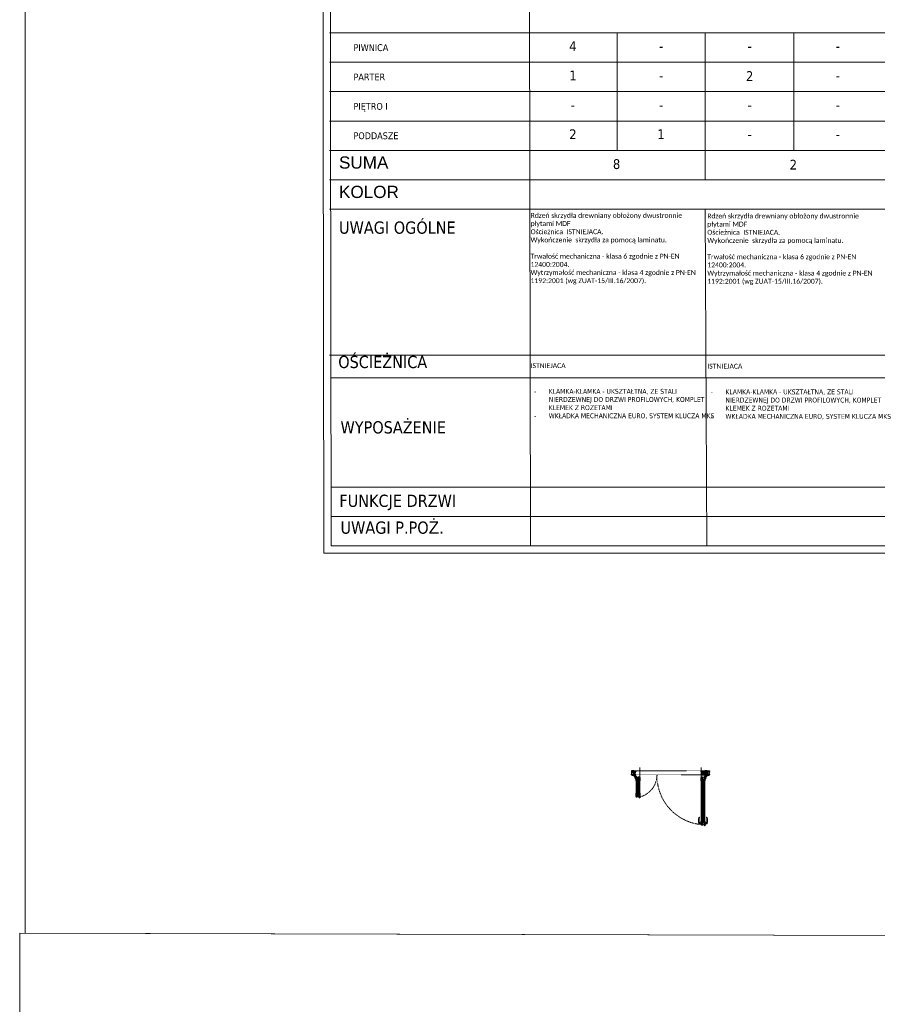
# Model space of a CAD drawing. Header units: millimetres. Extents: x 23192 to 149900, y -396339 to -79279.
# Tile 41 of 136: x 66855 to 68606, y -213391 to -211380. Entities that reach past the tile are written whole.
import ezdxf

# ---------------------------------------------------------------- set-up
doc = ezdxf.new("R2010")
doc.units = ezdxf.units.MM
doc.linetypes.add('DASHDOT', pattern=[25.4, 12.7, -6.35, 0, -6.35])
doc.linetypes.add('DASHED', pattern=[19.05, 12.7, -6.35])
doc.layers.get('0').update_dxf_attribs({"lineweight": 0})
doc.layers.add('!! ASSA ABLOY', color=2, linetype='Continuous')
for name, color, linetype, lineweight in [('0-drzwi-linia', 213, 'Continuous', 5), ('0_LEGENDA', 7, 'Continuous', 13), ('A_wymiarowanie n', 10, 'Continuous', 9), ('D Akcesoria', 35, 'Continuous', 9), ('Drzwi Kreskowanie', 252, 'Continuous', 5), ('Obwiednia', 2, 'Continuous', 30), ('Oś', 1, 'DASHDOT', 9), ('Przekładka', 4, 'Continuous', 18), ('Uszczelki', 1, 'Continuous', 9)]:
    doc.layers.add(name, color=color, linetype=linetype, lineweight=lineweight)
doc.styles.add('ARIAL', font='tahoma.ttf')
doc.styles.get("Standard").update_dxf_attribs({"font": 'arial.ttf', "height": 25})

# ---------------------------------------------------------------- blocks, each defined once
blk = doc.blocks.new('7865_PE78N')
at = {"layer": 'Obwiednia'}
for points in [[(100, 5), (100, 0), (5, 0), (5, 5), (5, 5), (8, 3), (8, 3), (6, 3), (6, 1), (11, 1), (11, 3), (10, 3), (10, 3), (12, 5), (14, 5), (14, 4), (13, 4), (13, 2), (30, 2), (30, 9), (24, 9), (24, 15), (24, 15), (27, 13), (27, 13), (26, 11), (26, 10), (30, 10), (30, 11), (30, 11), (29, 13), (29, 13), (31, 13), (33, 10), (64, 10), (66, 13), (68, 13), (68, 13), (67, 11), (67, 11), (67, 10), (71, 10), (71, 11), (70, 13), (70, 13), (73, 15), (73, 15), (73, 10), (77, 10), (77, 12), (77, 12), (78, 12), (78, 9), (73, 9), (73, 2), (92, 2), (92, 4), (91, 4), (91, 5), (93, 5), (95, 3), (95, 3), (94, 3), (94, 1), (99, 1), (99, 3), (97, 3), (97, 3), (100, 5)], [(71, 44), (71, 44), (70, 42), (70, 42), (73, 40), (73, 40), (73, 56), (78, 56), (78, 60), (76, 60), (76, 60), (76, 58), (73, 58), (73, 76), (76, 76), (76, 74), (76, 74), (78, 74), (78, 78), (30, 78), (30, 69), (20, 69), (20, 68), (24, 68), (24, 40), (24, 40), (27, 42), (27, 42), (26, 44), (26, 44), (30, 44), (30, 44), (30, 44), (29, 42), (29, 42), (31, 42), (33, 44), (64, 44), (66, 42), (68, 42), (68, 42), (67, 44), (67, 44), (67, 44)], [(32, 68), (32, 76), (71, 76), (71, 46), (26, 46), (26, 68)], [(71, 2), (32, 2), (32, 9), (71, 9)]]:
    blk.add_lwpolyline(points, close=True, dxfattribs=at)
at = {"layer": 'Przekładka'}
for points in [[(24, 15), (24, 40), (27, 41, 0.396971), (27, 42), (26, 44), (26, 44), (26, 44), (30, 44), (30, 44), (30, 44), (29, 42), (29, 41), (26, 39), (26, 16), (29, 14), (29, 13), (30, 11), (30, 11), (30, 10), (26, 10), (26, 11), (26, 11), (27, 13, 0.131625), (27, 13, 0.25217), (27, 14)], [(73, 15), (73, 40), (70, 41, -0.396971), (70, 42), (71, 44), (71, 44), (71, 44), (67, 44), (67, 44), (67, 44), (68, 42), (68, 41), (71, 39), (71, 16), (68, 14), (68, 13), (67, 11), (67, 11), (67, 10), (71, 10), (71, 11), (71, 11), (70, 13, -0.131625), (70, 13, -0.25217), (70, 14)]]:
    blk.add_lwpolyline(points, format="xyb", close=True, dxfattribs=at)
blk = doc.blocks.new('G017D_ogolny')
at = {"layer": 'Uszczelki'}
blk.add_lwpolyline([(2, -8, -0.139211), (-1, -5, 0.414214), (-1, -4), (-2, -4, 0.462329), (-3, -5, 0.070825), (-2, -6, -0.99896), (-3, -7, -0.112054), (-4, -4), (-4, -4), (-1, -4), (-1, -2), (-2, -2, -0.668179), (-2, -1), (-1, 0), (1, 0), (2, -1, -0.668179), (2, -2), (1, -2), (1, -4), (4, -4), (4, -4), (1, -4, 0.459942), (0, -5, 0.129124), (2, -7)], format="xyb", dxfattribs=at)
blk.add_lwpolyline([(1, -1), (1, -4), (-1, -4), (-1, -1)], close=True, dxfattribs=at)
blk.add_arc((2, -8), 0.45, 235.2941, 55.2941, dxfattribs=at)
blk = doc.blocks.new('G004D_ogolny')
at = {"layer": 'Drzwi Kreskowanie'}
h = blk.add_hatch(color=256, dxfattribs=at)
h.dxf.hatch_style = 1
edge = h.paths.add_edge_path()
edge.add_line((2, 1), (4, 1))
edge.add_arc((2, -5), 6, 55.7686, 74.2385, ccw=False)
edge.add_line((6, 0), (7, -1))
edge.add_arc((0, -10), 11.3, 34.1978, 52.9674, ccw=False)
edge.add_arc((9, -4), 0.615, -111.5779, 50.9566, ccw=False)
edge.add_arc((5, -18), 13.9, 74.4432, 87.2858)
edge.add_arc((2, -36), 32.1, 83.1486, 91.3256)
edge.add_arc((3, -28), 24, 92.8206, 103.7841)
edge.add_arc((-4, -4), 0.96, 171.0804, 297.01, ccw=False)
edge.add_arc((1, -4), 5.28, 161.0293, 180.7261, ccw=False)
edge.add_arc((3, -4), 7.82, 148.7644, 166.0719, ccw=False)
edge.add_arc((3, -4), 8.02, 132.2568, 146.9087, ccw=False)
edge.add_arc((-2, 1), 0.4, 88.5145, 134.6714, ccw=False)
edge.add_arc((-2, 1), 0.6, -25.824, 88.5145, ccw=False)
edge.add_line((-1, 1), (-1, 0))
edge.add_arc((-1, 0), 0.25, 154.176, 321.8987)
edge.add_line((-1, 0), (1, 0))
edge.add_arc((1, 0), 0.2, 268.7686, 358.7686)
edge.add_line((1, 0), (1, 1))
edge.add_arc((1, 0), 1, 74.2385, 88.7686, ccw=False)
at = {"layer": 'Uszczelki'}
blk.add_lwpolyline([(2, 1), (4, 1, -0.080765), (6, 0), (7, -1, -0.082081), (10, -4, -0.858122), (9, -5, 0.056095), (6, -4, 0.035694), (1, -4, 0.047874), (-3, -5, -0.612378), (-5, -4, -0.086156), (-4, -2, -0.075662), (-3, 0, -0.064018), (-2, 2, -0.204165), (-2, 2, -0.54487), (-1, 1), (-1, 0, 0.898215), (-1, 0), (1, 0, 0.414214), (1, 0), (1, 1, -0.063485)], format="xyb", close=True, dxfattribs=at)
blk = doc.blocks.new('4556_ogolny')
at = {"layer": 'Obwiednia'}
blk.add_lwpolyline([(-15, -4, -0.468393), (-18, -4), (-19, -3, -1), (-19, -3), (-18, -3, 0.395199), (-16, -3), (-9, 7), (-9, 20), (-11, 20), (-11, 19), (-12, 19), (-12, 21), (0, 21), (0, 0), (-1, 0), (-1, 0), (-4, 0), (-4, -2), (-4, -3), (-4, -3), (-4, -3), (-4, -3), (-4, -3, -0.68778), (-5, -3), (-5, 2), (-1, 2), (-1, 20), (-8, 20), (-8, 6)], format="xyb", close=True, dxfattribs=at)
blk = doc.blocks.new('G008D_ogolny')
at = {"layer": 'Uszczelki'}
blk.add_lwpolyline([(-3, 4, 0.429891), (-4, 4), (-4, 3, -0.507698), (-5, 3, -0.079552), (-5, 4, -0.054426), (-6, 5), (-1, 5), (2, 5, -0.414214), (3, 5), (3, 4, -0.221695), (2, 3), (1, 2, 0.221695), (1, 2), (1, 2, 0.414214), (1, 2), (2, 2, -0.636522), (2, 1), (1, 0), (-1, 0), (-2, 1, -0.636522), (-2, 2), (-1, 2, 0.414214), (-1, 2), (-1, 2, 0.221695), (-1, 2)], format="xyb", close=True, dxfattribs=at)
blk = doc.blocks.new('klamka_dz')
at = {"layer": 'D Akcesoria'}
for p, q in [((-15, 4), (-1, 7)), ((-15, 4), (-1, 7)), ((-13, 1), (-1, 3)), ((-1, 3), (-13, 1)), ((-1, 7), (-1, 3)), ((-1, 7), (-1, -7)), ((-1, 3), (-1, -7)), ((-15, -72), (-13, -72)), ((-13, -72), (-15, -72)), ((-13, -74), (-15, -74)), ((-13, -74), (-15, -74)), ((-1, -7), (-5, -7)), ((-1, -7), (-5, -7))]:
    blk.add_line(p, q, dxfattribs=at)
blk.add_lwpolyline([(1, -8, -0.375902), (0, -7), (0, 7, -0.375902), (1, 8), (8, 9), (8, -9)], format="xyb", close=True, dxfattribs=at)
for centre, radius, start, end in [((-13, -2), 5.58, 108.4349, 163.5054), ((-13, -2), 5.58, 108.4349, 163.5054), ((-13, -2), 2.79, 103.1614, 158.8426), ((-13, -2), 2.79, 103.1614, 158.8426), ((106, -36), 129, 163.9308, 196.2796), ((106, -36), 129, 163.9308, 196.2796), ((82, -38), 104, 159.2682, 199.0826), ((82, -38), 104, 159.2682, 199.0826), ((-15, -71), 2.79, 197.5934, 270), ((-15, -71), 2.79, 197.5934, 270), ((78, -44), 94.6, 159.445, 197.0608), ((79, -44), 94.8, 159.4638, 197.3735), ((79, -44), 94.8, 159.4638, 197.3735), ((-15, -71), 1.4, 200.4113, 270), ((-15, -71), 1.4, 200.4113, 270), ((-13, -73), 1.4, 270, 18.9063), ((-13, -72), 0.558, 270, 18.6285), ((78, -44), 94.9, 197.0847, 197.1028), ((-13, -72), 0.558, 270, 15.559), ((-13, -73), 1.4, 270, 18.9063), ((-5, -13), 6.15, 84.9286, 157.3259), ((-5, -13), 5.58, 90, 158.9696), ((-5, -13), 5.58, 90, 158.9696)]:
    blk.add_arc(centre, radius, start, end, dxfattribs=at)
blk = doc.blocks.new('7864_PE78N')
at = {"layer": 'Obwiednia'}
for points in [[(-29, -36), (-29, -36), (-30, -34), (-30, -34), (-30, -34), (-26, -34), (-26, -34), (-27, -36), (-27, -36), (-24, -38), (-24, -38), (-24, -8), (-30, -8), (-30, -2), (-13, -2), (-13, -4), (-14, -4), (-14, -5), (-12, -5), (-10, -3), (-10, -3), (-11, -3), (-11, -1), (-6, -1), (-6, -3), (-8, -3), (-8, -3), (-5, -5), (-5, -5), (-5, 0), (-78, 0), (-78, -4), (-76, -4), (-76, -4), (-76, -2), (-73, -2), (-73, -20), (-76, -20), (-76, -18), (-76, -18), (-78, -18), (-78, -22), (-73, -22), (-73, -38), (-73, -38), (-70, -36), (-70, -36), (-71, -34), (-71, -34), (-67, -34), (-67, -34), (-67, -34), (-68, -36), (-68, -36), (-66, -36), (-64, -34), (-33, -34), (-31, -36)], [(-95, -75), (-94, -75), (-94, -77), (-99, -77), (-99, -75), (-97, -75), (-97, -75), (-100, -73), (-100, -73), (-100, -78), (-30, -78), (-30, -69), (-20, -69), (-20, -68), (-24, -68), (-24, -63), (-24, -63), (-27, -65), (-27, -65), (-26, -67), (-26, -68), (-30, -68), (-30, -67), (-30, -67), (-29, -65), (-29, -65), (-31, -65), (-33, -68), (-64, -68), (-66, -65), (-68, -65), (-68, -65), (-67, -67), (-67, -67), (-67, -68), (-71, -68), (-71, -67), (-70, -65), (-70, -65), (-73, -63), (-73, -63), (-73, -68), (-77, -68), (-77, -66), (-77, -66), (-78, -66), (-78, -69), (-73, -69), (-73, -76), (-92, -76), (-92, -74), (-91, -74), (-91, -73), (-93, -73), (-95, -75)], [(-32, -2), (-32, -10), (-26, -10), (-26, -32), (-71, -32), (-71, -2)], [(-71, -76), (-71, -69), (-32, -69), (-32, -76)]]:
    blk.add_lwpolyline(points, close=True, dxfattribs=at)
at = {"layer": 'Przekładka'}
for points in [[(-73, -63), (-73, -38), (-70, -37, 0.396971), (-70, -36), (-71, -34), (-71, -34), (-71, -34), (-67, -34), (-67, -34), (-67, -34), (-68, -36), (-68, -37), (-71, -39), (-71, -62), (-68, -64), (-68, -65), (-67, -67), (-67, -67), (-67, -68), (-71, -68), (-71, -67), (-71, -67), (-70, -65, 0.131625), (-70, -65, 0.25217), (-70, -64)], [(-24, -63), (-24, -38), (-27, -37, -0.396971), (-27, -36), (-26, -34), (-26, -34), (-26, -34), (-30, -34), (-30, -34), (-30, -34), (-29, -36), (-29, -37), (-26, -39), (-26, -62), (-29, -64), (-29, -65), (-30, -67), (-30, -67), (-30, -68), (-26, -68), (-26, -67), (-26, -67), (-27, -65, -0.131625), (-27, -65, -0.25217), (-27, -64)]]:
    blk.add_lwpolyline(points, format="xyb", close=True, dxfattribs=at)
blk = doc.blocks.new('7832_PE78N')
at = {"layer": 'Obwiednia'}
for points in [[(25, -37), (25, -36), (26, -35), (26, -34), (22, -34), (22, -34), (22, -35), (23, -36), (23, -36), (21, -36), (19, -34), (9, -34), (7, -36), (5, -36), (5, -36), (6, -35), (6, -34), (6, -34), (2, -34), (2, -35), (3, -36), (3, -37), (0, -38), (0, -38), (0, 0), (47, 0), (47, -5), (47, -5), (44, -3), (44, -3), (46, -3), (46, -1), (41, -1), (41, -3), (42, -3), (42, -3), (40, -5), (38, -5), (38, -4), (39, -4), (39, -2), (25, -2), (25, -6), (28, -6), (28, -38), (28, -38)], [(25, -65), (25, -65), (26, -67), (26, -68), (22, -68), (22, -68), (22, -67), (23, -66), (23, -65), (21, -65), (19, -68), (9, -68), (7, -65), (5, -65), (5, -66), (6, -67), (6, -68), (6, -68), (2, -68), (2, -67), (3, -65), (3, -65), (0, -63), (0, -63), (0, -70), (4, -70), (4, -76), (5, -76), (5, -70), (20, -70), (20, -71), (17, -71), (17, -76), (19, -76), (19, -73), (22, -73), (22, -70), (32, -70), (32, -68), (28, -68), (28, -63), (28, -63)], [(1, -32), (1, -2), (23, -2), (23, -8), (27, -8), (27, -32)]]:
    blk.add_lwpolyline(points, close=True, dxfattribs=at)
at = {"layer": 'Przekładka'}
for points in [[(3, -37), (0, -39), (0, -46), (0, -63), (3, -65, -0.396188), (3, -66), (2, -67), (2, -68), (2, -68), (6, -68), (6, -68), (6, -67, 0.125779), (6, -67), (5, -66), (5, -64), (2, -62), (2, -40), (5, -38), (5, -36), (6, -35), (6, -34), (6, -34), (2, -34), (2, -34), (2, -35), (3, -36, -0.397189)], [(25, -37), (28, -39), (28, -46), (28, -63), (25, -65, 0.396188), (25, -66), (26, -67), (26, -68), (26, -68), (22, -68), (22, -68), (22, -67, -0.125779), (22, -67), (23, -66), (23, -64), (26, -62), (26, -40), (23, -38), (23, -36), (22, -35), (22, -34), (22, -34), (26, -34), (26, -34), (26, -35), (25, -36, 0.397189)]]:
    blk.add_lwpolyline(points, format="xyb", close=True, dxfattribs=at)
blk = doc.blocks.new('przekladka 42a_ogolny')
at = {"layer": 'Przekładka'}
for points in [[(-4, 42), (0, 42), (0, 42), (0, 41), (-1, 39), (-1, 38), (-1, 4), (-1, 3), (-1, 2), (0, 1), (0, 0), (0, 0), (-4, 0), (-4, 0), (-4, 1), (-3, 3), (-3, 3), (-6, 5), (-6, 8), (-11, 8), (-11, 10), (-11, 10), (-10, 10), (-10, 9), (-6, 9), (-6, 18), (-10, 18), (-10, 17), (-11, 17), (-11, 17), (-11, 20), (-11, 20), (-10, 20), (-10, 19), (-6, 19), (-6, 36), (-10, 36), (-10, 34), (-11, 34), (-11, 37), (-6, 37), (-6, 37), (-3, 39), (-3, 39), (-4, 41), (-4, 42)], [(-5, 30), (-5, 36), (-3, 37), (-2, 36), (-2, 30)], [(-2, 29), (-2, 21), (-5, 21), (-5, 29)], [(-2, 13), (-2, 21), (-5, 21), (-5, 13)], [(-5, 12), (-2, 12), (-2, 6), (-3, 5), (-5, 6)]]:
    blk.add_lwpolyline(points, close=True, dxfattribs=at)
blk = doc.blocks.new('7848_PE78N')
at = {"layer": 'Obwiednia'}
for points in [[(-5, 14), (-5, 15), (-8, 13), (-8, 13), (-6, 11), (-6, 10), (-11, 10), (-11, 11), (-10, 13), (-10, 13), (-12, 13), (-14, 10), (-38, 10), (-40, 13), (-42, 13), (-42, 13), (-41, 11), (-41, 10), (-46, 10), (-46, 11), (-44, 13), (-44, 13), (-47, 15), (-47, 14), (-47, 1), (-51, 1), (-51, 4), (-52, 4), (-52, 1), (-66, 1), (-66, 4), (-64, 4), (-64, 5), (-67, 5), (-69, 3), (-69, 3), (-67, 3), (-67, 1), (-73, 1), (-73, 3), (-71, 3), (-71, 3), (-73, 5), (-74, 5), (-74, 0), (0, 0), (0, 2), (-1, 3), (-1, 2), (-1, 1), (-5, 1), (-5, 9), (-1, 9), (-1, 8), (-1, 8), (0, 9), (0, 10), (-5, 10)], [(-45, 52), (-44, 50), (-44, 49), (-47, 48), (-47, 48), (-47, 56), (-51, 56), (-51, 54), (-51, 54), (-52, 55), (-52, 60), (-50, 60), (-50, 60), (-50, 58), (-47, 58), (-47, 76), (-50, 76), (-50, 74), (-50, 74), (-52, 74), (-52, 78), (0, 78), (0, 74), (-2, 74), (-2, 74), (-2, 76), (-5, 76), (-5, 58), (-2, 58), (-2, 60), (-2, 60), (0, 60), (0, 55), (-1, 54), (-1, 54), (-1, 56), (-5, 56), (-5, 48), (-5, 48), (-8, 49), (-8, 50), (-7, 52), (-7, 52), (-11, 52), (-11, 52), (-10, 50), (-10, 50), (-12, 50), (-14, 52), (-38, 52), (-40, 50), (-42, 50), (-42, 50), (-41, 52), (-41, 52), (-45, 52)], [(-46, 54), (-46, 76), (-6, 76), (-6, 54)], [(-46, 1), (-46, 9), (-6, 9), (-6, 1)]]:
    blk.add_lwpolyline(points, close=True, dxfattribs=at)
blk.add_blockref('przekladka 42a_ogolny', (-41, 10))
at = {"xscale": -1}
blk.add_blockref('przekladka 42a_ogolny', (-11, 10), dxfattribs=at)
blk = doc.blocks.new('zawias_skrz')
at = {"layer": 'D Akcesoria', "color": 7, "ltscale": 0.038571}
blk.add_line((2807, -1598), (2806, -1599), dxfattribs=at)
at = {"layer": 'D Akcesoria', "color": 7, "ltscale": 0.000911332}
blk.add_line((2808, -1593), (2808, -1593), dxfattribs=at)
at = {"layer": 'D Akcesoria', "color": 7, "ltscale": 0.000959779}
blk.add_line((2808, -1593), (2808, -1593), dxfattribs=at)
at = {"layer": 'D Akcesoria', "color": 7}
for p, q in [((2822, -1608), (2851, -1608)), ((2879, -1600), (2842, -1600)), ((2878, -1600), (2842, -1600))]:
    blk.add_line(p, q, dxfattribs=at)
at = {"layer": 'D Akcesoria', "color": 7, "ltscale": 0.001888}
blk.add_line((2835, -1593), (2835, -1593), dxfattribs=at)
at = {"layer": 'D Akcesoria', "color": 7, "ltscale": 0.109134}
blk.add_line((2836, -1591), (2836, -1595), dxfattribs=at)
at = {"layer": 'D Akcesoria', "color": 7, "ltscale": 0.109284}
blk.add_line((2836, -1591), (2836, -1595), dxfattribs=at)
at = {"layer": 'D Akcesoria', "color": 7, "ltscale": 0.001987}
blk.add_line((2836, -1593), (2836, -1593), dxfattribs=at)
at = {"layer": 'D Akcesoria', "color": 7, "ltscale": 0.154208}
blk.add_line((2842, -1600), (2837, -1596), dxfattribs=at)
at = {"layer": 'D Akcesoria', "color": 7, "ltscale": 0.152181}
blk.add_line((2842, -1600), (2837, -1596), dxfattribs=at)
at = {"layer": 'D Akcesoria', "color": 7, "ltscale": 0.004464}
blk.add_line((2839, -1598), (2839, -1598), dxfattribs=at)
at = {"layer": 'D Akcesoria', "color": 7, "ltscale": 0.004376}
blk.add_line((2839, -1598), (2839, -1598), dxfattribs=at)
at = {"layer": 'D Akcesoria', "color": 7, "ltscale": 0.004892}
blk.add_line((2842, -1600), (2842, -1600), dxfattribs=at)
at = {"layer": 'D Akcesoria', "color": 7, "ltscale": 0.004359}
blk.add_line((2843, -1600), (2842, -1600), dxfattribs=at)
at = {"layer": 'D Akcesoria', "color": 7, "ltscale": 0.071486}
blk.add_line((2879, -1601), (2878, -1603), dxfattribs=at)
at = {"layer": 'D Akcesoria', "color": 7, "ltscale": 0.066271}
blk.add_line((2879, -1600), (2879, -1603), dxfattribs=at)
at = {"layer": 'D Akcesoria', "color": 7, "ltscale": 0.064595}
blk.add_line((2879, -1604), (2882, -1604), dxfattribs=at)
at = {"layer": 'D Akcesoria', "color": 7, "ltscale": 0.077252}
blk.add_line((2879, -1604), (2882, -1604), dxfattribs=at)
at = {"layer": 'D Akcesoria', "color": 7, "ltscale": 0.0825}
blk.add_line((2882, -1603), (2882, -1600), dxfattribs=at)
at = {"layer": 'D Akcesoria', "color": 7, "ltscale": 0.2675}
blk.add_line((2882, -1615), (2882, -1604), dxfattribs=at)
at = {"layer": 'D Akcesoria', "color": 7, "ltscale": 0.0875}
blk.add_line((2854, -1615), (2854, -1611), dxfattribs=at)
at = {"layer": 'D Akcesoria', "color": 7, "ltscale": 0.175}
blk.add_line((2882, -1615), (2854, -1615), dxfattribs=at)
at = {"layer": 'D Akcesoria', "color": 7}
for points in [[(2808, -1593), (2808, -1593), (2808, -1592), (2808, -1590), (2808, -1589), (2809, -1588), (2810, -1587), (2811, -1585), (2811, -1584), (2813, -1583), (2814, -1583), (2815, -1582), (2817, -1581), (2818, -1581), (2820, -1580), (2821, -1580), (2822, -1580), (2823, -1580), (2823, -1580), (2824, -1580), (2825, -1581), (2826, -1581), (2826, -1581), (2827, -1581), (2828, -1582), (2828, -1582), (2829, -1582), (2830, -1583), (2830, -1583), (2831, -1584), (2832, -1584), (2832, -1585), (2833, -1585), (2833, -1586), (2833, -1586), (2834, -1587), (2834, -1587), (2835, -1588), (2835, -1589), (2835, -1589), (2835, -1590), (2835, -1591), (2836, -1591), (2836, -1592), (2836, -1593)], [(2808, -1593), (2808, -1593), (2808, -1592), (2809, -1591), (2809, -1589), (2810, -1588), (2810, -1587), (2811, -1586), (2812, -1585), (2813, -1584), (2814, -1583), (2816, -1582), (2817, -1582), (2819, -1581), (2820, -1581), (2822, -1581), (2822, -1581), (2823, -1581), (2824, -1581), (2825, -1581), (2825, -1581), (2826, -1582), (2827, -1582), (2827, -1582), (2828, -1582), (2829, -1583), (2829, -1583), (2830, -1584), (2831, -1584), (2831, -1584), (2832, -1585), (2832, -1585), (2833, -1586), (2833, -1587), (2833, -1587), (2834, -1588), (2834, -1588), (2834, -1589), (2835, -1590), (2835, -1590), (2835, -1591), (2835, -1592), (2835, -1592), (2835, -1593), (2835, -1593)], [(2828, -1604), (2827, -1605), (2825, -1605), (2824, -1606), (2823, -1606), (2822, -1606), (2821, -1606), (2821, -1606), (2820, -1606), (2819, -1605), (2818, -1605), (2818, -1605), (2817, -1605), (2816, -1605), (2816, -1604), (2815, -1604), (2814, -1604), (2814, -1603), (2813, -1603), (2813, -1602), (2812, -1602), (2811, -1601), (2811, -1601), (2811, -1600), (2810, -1600), (2810, -1599), (2809, -1598), (2809, -1598), (2809, -1597), (2809, -1596), (2809, -1596), (2808, -1595), (2808, -1594), (2808, -1594), (2808, -1593)], [(2836, -1593), (2836, -1594), (2836, -1595), (2835, -1596), (2835, -1597), (2834, -1599), (2834, -1600), (2833, -1601), (2832, -1602), (2831, -1603), (2829, -1604), (2828, -1605), (2827, -1605), (2825, -1606), (2824, -1606), (2822, -1606), (2821, -1606), (2821, -1606), (2820, -1606), (2819, -1606), (2818, -1606), (2818, -1606), (2817, -1605), (2816, -1605), (2815, -1605), (2815, -1605), (2814, -1604), (2814, -1604), (2813, -1603), (2812, -1603), (2812, -1602), (2811, -1602), (2811, -1601), (2810, -1601), (2810, -1600), (2809, -1600), (2809, -1599), (2809, -1598), (2809, -1598), (2808, -1597), (2808, -1596), (2808, -1596), (2808, -1595), (2808, -1594), (2808, -1593)], [(2835, -1593), (2835, -1594), (2835, -1595), (2835, -1596), (2835, -1597), (2834, -1597), (2834, -1598), (2834, -1599), (2833, -1600), (2832, -1601), (2831, -1602), (2830, -1603), (2829, -1604), (2828, -1604)]]:
    blk.add_lwpolyline(points, dxfattribs=at)
blk.add_lwpolyline([(2822, -1593), (2822, -1593), (2822, -1593), (2821, -1593), (2821, -1593), (2821, -1593), (2821, -1593), (2821, -1593), (2821, -1593), (2821, -1593), (2821, -1593), (2822, -1593), (2822, -1593), (2822, -1593), (2822, -1593), (2822, -1593), (2822, -1593), (2822, -1593), (2822, -1593), (2822, -1593), (2822, -1593), (2822, -1593)], close=True, dxfattribs=at)
for centre, radius, start, end in [((2822, -1594), 16.3, 52.2507, 194.06), ((2807, -1598), 0.5, 194.06, 271.2856), ((2822, -1591), 17.8, 209.3723, 270), ((2806, -1599), 0.3, 140, 209.3723), ((2822, -1594), 14.8, 12.9333, 180.3871), ((2822, -1594), 14.8, 180, 193.1014), ((2807, -1598), 0.3, 320, 13.1014), ((2822, -1591), 17.8, 270, 270.1079), ((2822, -1594), 14.6, 59.9094, 75.7242), ((2822, -1594), 14.7, 13.0259, 59.2435), ((2878, -1522), 75, 232.2507, 270.8856), ((2822, -1594), 14.8, 10.5467, 20.5446), ((2835, -1591), 1, 0, 13.0259), ((2835, -1591), 1, 0, 12.9333), ((2837, -1595), 1, 180, 235.1755), ((2837, -1595), 1, 180, 234.7033), ((2822, -1594), 14.8, 352.9034, 353.7116), ((2821, -1594), 16.3, 350.2516, 350.841), ((2842, -1599), 1, 235.1755, 270), ((2842, -1599), 1, 234.7033, 270), ((2851, -1611), 3, 360, 90), ((2878, -1600), 0.5, 348.6901, 90), ((2879, -1603), 0.5, 168.6901, 270), ((2879, -1600), 3, 0, 90.8856), ((2879, -1600), 0.5, 348.1113, 90), ((2879, -1603), 0.5, 168.1113, 270), ((2882, -1603), 0.5, 270, 0), ((2882, -1604), 0.3, 0, 90)]:
    blk.add_arc(centre, radius, start, end, dxfattribs=at)
at = {"layer": 'Oś'}
for p, q in [((2822, -1593), (2821, -1593)), ((2822, -1594), (2822, -1593))]:
    blk.add_line(p, q, dxfattribs=at)
blk = doc.blocks.new('zawias_osc_szer')
for p, q in [((3, -7), (33, -7)), ((30, -7), (36, -7))]:
    blk.add_line(p, q)
at = {"layer": 'D Akcesoria', "color": 7, "ltscale": 0.2675}
blk.add_line((-28, 0), (-28, -11), dxfattribs=at)
at = {"layer": 'D Akcesoria', "color": 7, "ltscale": 0.175}
blk.add_line((0, 0), (-28, 0), dxfattribs=at)
at = {"layer": 'D Akcesoria', "color": 7, "ltscale": 0.0875}
for p, q in [((0, 0), (0, -3)), ((-28, -12), (-28, -15))]:
    blk.add_line(p, q, dxfattribs=at)
at = {"layer": 'D Akcesoria', "color": 7, "ltscale": 0.083005}
blk.add_line((-28, -11), (-24, -11), dxfattribs=at)
at = {"layer": 'D Akcesoria', "color": 7, "ltscale": 0.074165}
blk.add_line((-25, -11), (-28, -11), dxfattribs=at)
at = {"layer": 'D Akcesoria', "color": 7, "ltscale": 0.070947}
blk.add_line((-24, -12), (-25, -14), dxfattribs=at)
at = {"layer": 'D Akcesoria', "color": 7, "ltscale": 0.065771}
blk.add_line((-25, -14), (-24, -12), dxfattribs=at)
at = {"layer": 'D Akcesoria', "color": 7, "ltscale": 0.258369}
blk.add_line((-24, -15), (13, -15), dxfattribs=at)
at = {"layer": 'D Akcesoria', "color": 7, "ltscale": 0.255756}
blk.add_line((-24, -15), (13, -15), dxfattribs=at)
at = {"layer": 'D Akcesoria', "color": 7, "ltscale": 0.004359}
blk.add_line((12, -15), (12, -15), dxfattribs=at)
at = {"layer": 'D Akcesoria', "color": 7, "ltscale": 0.132486}
blk.add_line((13, -15), (19, -20), dxfattribs=at)
at = {"layer": 'D Akcesoria', "color": 7, "ltscale": 0.127905}
blk.add_line((13, -15), (19, -19), dxfattribs=at)
at = {"layer": 'D Akcesoria', "color": 7, "ltscale": 0.004892}
blk.add_line((13, -15), (13, -15), dxfattribs=at)
blk.add_line((13, -15), (13, -15), dxfattribs=at)
at = {"layer": 'D Akcesoria', "color": 7, "ltscale": 0.004464}
blk.add_line((16, -17), (16, -17), dxfattribs=at)
at = {"layer": 'D Akcesoria', "color": 7, "ltscale": 0.004376}
blk.add_line((16, -17), (16, -17), dxfattribs=at)
at = {"layer": 'D Akcesoria', "color": 7, "ltscale": 0.000959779}
blk.add_line((19, -22), (19, -22), dxfattribs=at)
at = {"layer": 'D Akcesoria', "color": 7, "ltscale": 0.000911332}
blk.add_line((20, -22), (20, -22), dxfattribs=at)
at = {"layer": 'D Akcesoria', "color": 7, "ltscale": 0.001888}
blk.add_line((47, -22), (47, -22), dxfattribs=at)
at = {"layer": 'D Akcesoria', "color": 7, "ltscale": 0.001987}
blk.add_line((47, -22), (47, -22), dxfattribs=at)
at = {"layer": 'D Akcesoria', "color": 7}
for points in [[(47, -22), (47, -21), (47, -20), (47, -19), (46, -18), (46, -16), (45, -15), (44, -14), (43, -13), (42, -12), (41, -11), (40, -10), (38, -10), (37, -9), (35, -9), (34, -9), (33, -9), (32, -9), (31, -9), (31, -9), (30, -9), (29, -9), (28, -9), (28, -10), (27, -10), (26, -10), (26, -11), (25, -11), (24, -12), (24, -12), (23, -13), (23, -13), (22, -14), (22, -14), (21, -15), (21, -15), (21, -16), (20, -17), (20, -17), (20, -18), (20, -19), (19, -19), (19, -20), (19, -21), (19, -22)], [(19, -22), (19, -22), (19, -23), (19, -24), (20, -26), (20, -27), (21, -28), (22, -30), (23, -31), (24, -32), (25, -32), (27, -33), (28, -34), (29, -34), (31, -35), (33, -35), (33, -35), (34, -35), (35, -35), (36, -34), (36, -34), (37, -34), (38, -34), (39, -34), (39, -33), (40, -33), (41, -33), (41, -32), (42, -32), (42, -31), (43, -31), (44, -30), (44, -30), (45, -29), (45, -29), (45, -28), (46, -27), (46, -27), (46, -26), (46, -26), (47, -25), (47, -24), (47, -23), (47, -23), (47, -22)], [(39, -11), (38, -10), (37, -10), (35, -9), (34, -9), (34, -9), (33, -9), (32, -9), (31, -9), (31, -10), (30, -10), (29, -10), (28, -10), (28, -10), (27, -11), (26, -11), (26, -11), (25, -12), (25, -12), (24, -13), (23, -13), (23, -14), (22, -14), (22, -15), (22, -15), (21, -16), (21, -17), (21, -17), (20, -18), (20, -18), (20, -19), (20, -20), (20, -20), (20, -21), (20, -22)], [(20, -22), (20, -22), (20, -23), (20, -24), (20, -26), (21, -27), (22, -28), (23, -29), (24, -30), (25, -31), (26, -32), (27, -33), (29, -33), (30, -34), (31, -34), (33, -34), (34, -34), (35, -34), (35, -34), (36, -34), (37, -34), (37, -33), (38, -33), (39, -33), (40, -33), (40, -32), (41, -32), (41, -31), (42, -31), (43, -31), (43, -30), (44, -29), (44, -29), (44, -28), (45, -28), (45, -27), (45, -27), (46, -26), (46, -25), (46, -25), (46, -24), (46, -23), (46, -23), (47, -22), (47, -22)], [(33, -37), (33, -37), (34, -37), (35, -37), (36, -37), (37, -37), (38, -37), (39, -36), (39, -36), (40, -36), (41, -35), (42, -35), (43, -34), (43, -34), (44, -33), (45, -33), (45, -32), (46, -31), (46, -31), (47, -30), (47, -29), (48, -29), (48, -28), (49, -27), (49, -26), (49, -26), (49, -25), (49, -24), (50, -23), (50, -22)], [(50, -22), (50, -21), (50, -20), (49, -18), (49, -17), (48, -15), (47, -14), (46, -12), (45, -11), (44, -10), (42, -9), (41, -8), (39, -7), (37, -7), (36, -7)], [(47, -22), (46, -21), (46, -20), (46, -19), (46, -18), (46, -18), (46, -17), (45, -16), (45, -15), (44, -14), (43, -13), (42, -12), (40, -11), (39, -11)]]:
    blk.add_lwpolyline(points, dxfattribs=at)
blk.add_lwpolyline([(33, -22), (33, -22), (33, -22), (33, -22), (33, -22), (33, -22), (33, -22), (33, -22), (33, -22), (33, -22), (33, -22), (33, -22), (33, -22), (33, -22), (33, -22), (33, -22), (33, -22), (33, -22), (33, -22), (33, -22), (33, -22), (33, -22)], close=True, dxfattribs=at)
for centre, radius, start, end in [((-28, -12), 0.3, 90, 180), ((-28, -11), 0.3, 180, 270), ((-25, -15), 3, 179.9999, 270.8857), ((-25, -12), 0.5, 345, 90), ((-24, -15), 0.5, 165, 270), ((-24, -14), 0.5, 165, 270), ((-26, -104), 86.2, 58.1081, 89.6343), ((-24, -11), 0.5, 345, 90), ((3, -3), 3, 180, 270), ((13, -16), 1, 55.1755, 90), ((13, -16), 1, 54.7033, 90), ((33, -21), 16.3, 218.7655, 270.3938)]:
    blk.add_arc(centre, radius, start, end, dxfattribs=at)
at = {"layer": 'Oś'}
for p in [(33, -21), (34, -22)]:
    blk.add_line(p, (33, -22), dxfattribs=at)
blk = doc.blocks.new('DRZWI ZEWNETRZNE 90+35')
at = {"ltscale": 10}
for p, q in [((26971.1, 19049.7), (26971.1, 19079.7)), ((27096.1, 19049.7), (27096.1, 19079.7))]:
    blk.add_line(p, q, dxfattribs=at)
for p, q in [((27096.2, 19068), (27096.2, 19069.6)), ((27097.4, 19070.6), (27097.4, 19065.2)), ((26963.3, 19052.3), (26963.3, 19025.9)), ((26964.5, 19053.7), (26964.5, 19025.5)), ((26966.1, 19052.5), (26964.5, 19052.5)), ((26966.1, 19053.7), (26966.1, 19025.5)), ((26966.7, 19053.7), (26966.7, 19025.5)), ((26966.7, 19052.5), (26968.3, 19052.5)), ((26968.3, 19053.7), (26968.3, 19025.5)), ((26971.1, 19052.4), (26971.1, 19025.8)), ((27096.1, 19052.4), (27096.1, 18969.8)), ((27096.2, 19067.4), (27096.2, 19065.8)), ((27097.8, 18968.5), (27097.8, 19053.7)), ((27097.8, 19053.7), (27103.2, 19053.7)), ((27098.8, 18968.5), (27098.8, 19053.7)), ((27100.4, 19052.5), (27098.8, 19052.5)), ((27100.4, 18968.5), (27100.4, 19053.7)), ((27101, 18968.5), (27101, 19053.7)), ((27101, 19052.5), (27102.6, 19052.5)), ((27102.6, 18968.5), (27102.6, 19053.7)), ((27103.2, 19053.7), (27103.2, 18968.5)), ((27103.9, 19052.3), (27103.9, 18969.9)), ((26966.1, 19026.7), (26964.5, 19026.7)), ((26966.7, 19026.7), (26968.3, 19026.7)), ((27103.2, 18968.5), (27097.8, 18968.5)), ((27100.4, 18969.7), (27098.8, 18969.7)), ((27101, 18969.7), (27102.6, 18969.7))]:
    blk.add_line(p, q)
at = {"color": 8, "linetype": 'DASHED', "ltscale": 0.01}
blk.add_line((26961.2, 19064.6), (27096, 19064.6), dxfattribs=at)
blk.add_lwpolyline([(27100.6, 19072.4), (26961.4, 19072.4)], dxfattribs=at)
blk.add_lwpolyline([(26969.3, 19025.5), (26969.3, 19053.7), (26963.9, 19053.7), (26963.9, 19025.5)], close=True)
for centre, radius, start, end in [((26959.5, 19064.5), 46.6, 284.1145, 358.9956), ((27106.1, 19062.4), 100, 178.7567, 268.6534)]:
    blk.add_arc(centre, radius, start, end, dxfattribs=at)
at = {"extrusion": (0, 0, -1), "xscale": 0.1, "yscale": 0.1, "zscale": -0.1}
for name, p in [('7848_PE78N', (-26953.8, 19064.6)), ('G017D_ogolny', (-26963.3, 19072.2)), ('7865_PE78N', (-27106, 19064.6)), ('7832_PE78N', (-27108.2, 19072.4)), ('zawias_osc_szer', (-27109.4, 19064.6)), ('4556_ogolny', (-27096.1, 18967.7))]:
    blk.add_blockref(name, p, dxfattribs=at)
at = {"xscale": 0.1, "yscale": 0.1, "zscale": 0.1}
for name, p in [('7832_PE78N', (26959, 19072.4)), ('G004D_ogolny', (27096.2, 19071.1)), ('G017D_ogolny', (27103.8, 19072.2)), ('7848_PE78N', (27113.4, 19064.6)), ('zawias_osc_szer', (26957.8, 19064.6)), ('G008D_ogolny', (27096.4, 19064.7)), ('4556_ogolny', (26971.1, 19024.7))]:
    blk.add_blockref(name, p, dxfattribs=at)
for name, p, xscale, yscale, zscale, rotation in [('4556_ogolny', (27098.2, 19072.4), 0.1, 0.1, 0.1, 90), ('7865_PE78N', (26963.3, 19062.3), 0.1, 0.1, 0.1, 270), ('4556_ogolny', (27096.1, 19054.5), 0.1, 0.1, 0.1, 180), ('G004D_ogolny', (27097.3, 19052.5), 0.1, 0.1, 0.1, 90), ('G017D_ogolny', (27103.8, 19061.4), 0.1, 0.1, 0.1, 270), ('G008D_ogolny', (27103.8, 19052.7), 0.1, 0.1, 0.1, 90), ('zawias_skrz', (27265.4, 19344.6), 0.1, 0.1, 0.1, 270), ('G017D_ogolny', (27105.1, 19064.7), 0.1, 0.1, 0.1, 180), ('7864_PE78N', (26971.1, 19016.9), 0.1, 0.1, 0.1, 270), ('G008D_ogolny', (26963.4, 19026.5), 0.1, 0.1, 0.1, 270), ('G004D_ogolny', (26969.8, 19026.7), 0.1, 0.1, 0.1, 270), ('7865_PE78N', (27103.9, 18959.9), 0.1, 0.1, 0.1, 90), ('klamka_dz', (27105.3, 18965.1), 0.1709999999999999, 0.1709999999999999, 0.1709999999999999, 180)]:
    blk.add_blockref(name, p, dxfattribs=dict(xscale=xscale, yscale=yscale, zscale=zscale, rotation=rotation))
at = {"extrusion": (0, 0, -1)}
for name, p, xscale, yscale, zscale, rotation in [('zawias_skrz', (-26801.8, 19344.6), 0.1, 0.1, -0.1, 270), ('G017D_ogolny', (-26962.1, 19064.7), 0.1, 0.1, -0.1, 180), ('G017D_ogolny', (-26963.4, 19061.4), 0.1, 0.1, -0.1, 270), ('G008D_ogolny', (-26963.4, 19052.7), 0.1, 0.1, -0.1, 90), ('4556_ogolny', (-26971.1, 19054.5), 0.1, 0.1, -0.1, 180), ('G004D_ogolny', (-26969.8, 19052.5), 0.1, 0.1, -0.1, 90), ('7865_PE78N', (-27103.9, 19062.3), 0.1, 0.1, -0.1, 270), ('G017D_ogolny', (-26970.9, 19017.8), 0.1, 0.1, -0.1, 90), ('klamka_dz', (-27094.7, 18965.1), 0.1709999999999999, 0.1709999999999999, -0.1709999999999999, 180), ('G004D_ogolny', (-27097.3, 18969.7), 0.1, 0.1, -0.1, 270), ('G008D_ogolny', (-27103.8, 18969.5), 0.1, 0.1, -0.1, 270), ('G017D_ogolny', (-27103.8, 18960.8), 0.1, 0.1, -0.1, 90)]:
    blk.add_blockref(name, p, dxfattribs=dict(at, xscale=xscale, yscale=yscale, zscale=zscale, rotation=rotation))
at = {"char_height": 0.4, "width": 3, "attachment_point": 2}
for s, insert in [('{\\fArial|b1|i0|c238|p34;7848}', (26956.9, 19073.3)), ('{\\fArial|b1|i0|c238|p34;7832}', (26961.9, 19073.3)), ('{\\fArial|b1|i0|c238|p34;7832}', (27105.3, 19073.3)), ('{\\fArial|b1|i0|c238|p34;7848}', (27110.2, 19073.3))]:
    blk.add_mtext(s, dxfattribs=dict(at, insert=insert))

msp = doc.modelspace()

# ---------------------------------------------------------------- linework, layer by layer
at = {"layer": '0_LEGENDA', "linetype": 'ByBlock', "ltscale": 5}
for p, q in [((67897.765, -212454.652), (67894.621, -210174.457)), ((67487.721, -211406.755), (76924.573, -211406.749)), ((68074.62, -211406.755), (68074.62, -211646.755)), ((68254.621, -211706.755), (68254.621, -211406.755)), ((68435.5, -211407.909), (68435.5, -211647.909)), ((67487.721, -211466.755), (76924.517, -211466.749)), ((67487.721, -211466.755), (76924.517, -211466.753)), ((67487.721, -211526.755), (76924.461, -211526.749)), ((67487.721, -211526.755), (76924.461, -211526.753)), ((67487.721, -211586.755), (76924.405, -211586.749)), ((67487.721, -211646.755), (76924.348, -211646.749)), ((67487.721, -211706.755), (76924.292, -211706.749)), ((67487.721, -211706.755), (76924.292, -211706.749)), ((67487.721, -211706.755), (76924.292, -211706.749)), ((67487.721, -211766.755), (76924.236, -211766.749)), ((68257.765, -212454.652), (68254.621, -211766.755)), ((67487.721, -212065.173), (76923.956, -212065.168)), ((67490.865, -212111.217), (76929.483, -212111.594)), ((67490.781, -212334.652), (76929.274, -212334.642)), ((67490.781, -212334.652), (76929.274, -212334.646)), ((67490.781, -212394.652), (76929.218, -212394.642)), ((67490.781, -212394.652), (76929.218, -212394.647))]:
    msp.add_line(p, q, dxfattribs=at)
at = {"layer": '0_LEGENDA'}
for points in [[(76925.743, -210159.522), (67472.722, -210159.421), (67475.781, -212469.617), (76943.365, -212469.693)], [(76929.162, -212454.649), (67490.781, -212454.652), (67487.721, -210174.456), (76925.729, -210174.459)]]:
    msp.add_lwpolyline(points, dxfattribs=at)
at = {"layer": 'A_wymiarowanie n'}
for points in [[(66866.223, -209288.222), (89399.095, -209352.676), (89399.095, -213310.232), (66866.223, -213245.777)], [(66854.903, -213245.745), (89387.775, -213310.199), (89387.775, -217267.755), (66854.903, -217203.3)]]:
    msp.add_lwpolyline(points, close=True, dxfattribs=at)

# ---------------------------------------------------------------- block references
at = {"layer": '0-drzwi-linia'}
msp.add_blockref('DRZWI ZEWNETRZNE 90+35', (41150.233, -231986.937), dxfattribs=at)

# ---------------------------------------------------------------- texts
at = {"layer": '!! ASSA ABLOY', "char_height": 10, "width": 362.72533, "attachment_point": 1, "style": 'ARIAL'}
for insert in [(67895.245, -212117.288), (68256.125, -212118.443)]:
    msp.add_mtext('\\A1;\\P\\pi-30,l40,t40;-^IKLAMKA-KLAMKA - UKSZTAŁTNA, ZE STALI NIERDZEWNEJ DO DRZWI PROFILOWYCH, KOMPLET KLEMEK Z ROZETAMI\\P-^IWKŁADKA MECHANICZNA EURO, SYSTEM KLUCZA MKS', dxfattribs=dict(at, insert=insert))
at = {"char_height": 10, "width": 355.64232, "attachment_point": 1}
for s, insert in [('{\\fCalibri|b0|i0|c238|p34;Rdzeń skrzydła drewniany obłożony dwustronnie płytami MDF \\POścieżnica  ISTNIEJACA. \\PWykończenie  skrzydła za pomocą laminatu.\\P\\PTrwałość mechaniczna - klasa 6 zgodnie z PN-EN 12400:2004. \\PWytrzymałość mechaniczna - klasa 4 zgodnie z PN-EN 1192:2001 (wg ZUAT-15/III.16/2007).  }', (67898.128, -211774.548)), ('{\\fCalibri|b0|i0|c238|p34;Rdzeń skrzydła drewniany obłożony dwustronnie płytami MDF \\POścieżnica  ISTNIEJACA. \\PWykończenie  skrzydła za pomocą laminatu.\\P\\PTrwałość mechaniczna - klasa 6 zgodnie z PN-EN 12400:2004. \\PWytrzymałość mechaniczna - klasa 4 zgodnie z PN-EN 1192:2001 (wg ZUAT-15/III.16/2007).  }', (67898.128, -211774.548)), ('{\\fCalibri|b0|i0|c238|p34;Rdzeń skrzydła drewniany obłożony dwustronnie płytami MDF \\POścieżnica  ISTNIEJACA. \\PWykończenie  skrzydła za pomocą laminatu.\\P\\PTrwałość mechaniczna - klasa 6 zgodnie z PN-EN 12400:2004. \\PWytrzymałość mechaniczna - klasa 4 zgodnie z PN-EN 1192:2001 (wg ZUAT-15/III.16/2007).  }', (68259.008, -211775.703)), ('{\\fCalibri|b0|i0|c238|p34;ISTNIEJACA}', (67898.128, -212081.495)), ('{\\fCalibri|b0|i0|c238|p34;ISTNIEJACA}', (68259.008, -212082.649))]:
    msp.add_mtext(s, dxfattribs=dict(at, insert=insert))
at = {"layer": '0_LEGENDA', "linetype": 'ByBlock', "ltscale": 5, "attachment_point": 1, "style": 'ARIAL'}
for s, insert, char_height, width in [('\\pxqc;4', (67894.62, -211423.775), 20, 180), ('PIWNICA', (67536.471, -211429.831), 14, 354.4574), ('\\pxqc;-', (68074.62, -211423.775), 20, 180), ('\\pxqc;-', (68255.5, -211423.776), 20, 180), ('\\pxqc;-', (68435.5, -211423.775), 20, 180), ('\\pxqc;1', (67894.62, -211483.775), 20, 180), ('\\pxqc;2', (68255.5, -211484.93), 20, 180), ('PARTER  ', (67536.471, -211489.831), 14, 354.4574), ('\\pxqc;-', (68074.62, -211483.775), 20, 180), ('\\pxqc;-', (68435.5, -211483.775), 20, 180), ('PIĘTRO I   ', (67536.471, -211549.831), 14, 354.4574), ('\\pxqc;-', (67894.62, -211543.775), 20, 180), ('\\pxqc;-', (68074.62, -211543.775), 20, 180), ('\\pxqc;-', (68255.5, -211543.775), 20, 180), ('\\pxqc;-', (68435.5, -211543.775), 20, 180), ('\\pxqc;2', (67894.62, -211603.775), 20, 180), ('\\pxqc;1', (68074.62, -211603.775), 20, 180), ('PODDASZE  ', (67536.471, -211609.831), 14, 354.4574), ('\\pxqc;-', (68255.5, -211603.775), 20, 180), ('\\pxqc;-', (68435.5, -211603.775), 20, 180), ('\\pxqc;8', (67896.556, -211664.787), 20, 354.4574), ('\\pxqc;2', (68257.436, -211665.941), 20, 354.4574), ('UWAGI OGÓLNE', (67506.91, -211791.937), 25, 354.4574), ('OŚCIEŻNICA ', (67505.394, -212066.393), 25, 354.4574), ('WYPOSAŻENIE', (67509.991, -212199.985), 25, 354.4574), ('FUNKCJE DRZWI', (67507.613, -212350.06), 25, 354.4574), ('UWAGI P.PO{\\fArial|b0|i0|c238|p34;Ż.}', (67509.97, -212404.837), 25, 354.4574)]:
    msp.add_mtext(s, dxfattribs=dict(at, insert=insert, char_height=char_height, width=width))
at = {"layer": '0_LEGENDA', "linetype": 'ByBlock', "ltscale": 5, "char_height": 25, "width": 354.4574, "attachment_point": 1}
for s, insert in [('\\fArial|b0|i0|c238|p34;SUMA', (67506.91, -211659.028)), ('{\\fArial|b0|i0|c238|p34;KOLOR}', (67506.91, -211719.028))]:
    msp.add_mtext(s, dxfattribs=dict(at, insert=insert))

doc.saveas('drawing.dxf')
